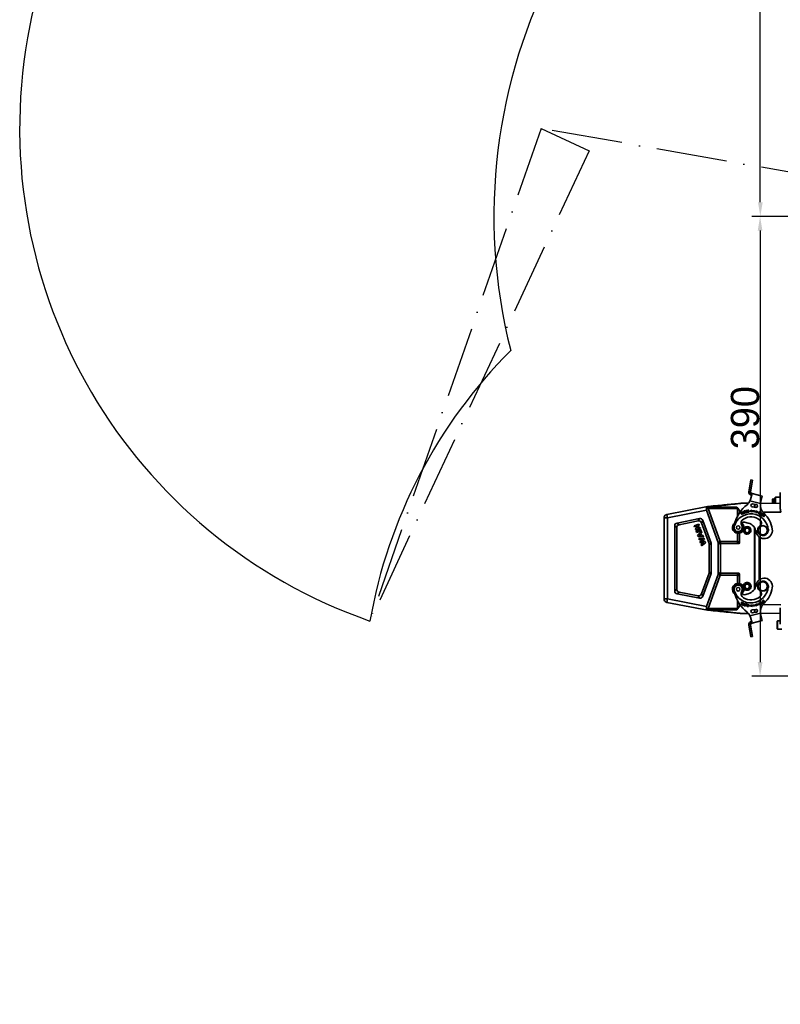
# Model space of a CAD drawing. Header units: millimetres. Extents: x -7686 to -856, y -458 to 6140.
# Tile 21 of 102: x -6708 to -6063, y 2930 to 3765. Entities that reach past the tile are written whole.
import ezdxf

# ---------------------------------------------------------------- set-up
doc = ezdxf.new("R2010")
doc.units = ezdxf.units.MM
doc.header["$LTSCALE"] = 5
doc.header["$PDSIZE"] = -1
doc.linetypes.add('ACAD_ISO10W100', pattern=[18, 12, -3, 0, -3])
doc.dimstyles.new('本体 安装', dxfattribs={"dimtxt": 24, "dimasz": 12, "dimexe": 7, "dimexo": 0.625, "dimtad": 1, "dimtoh": 1, "dimtxsty": 'Standard', "dimcen": 2.5, "dimclrd": 1, "dimclre": 1, "dimclrt": 4, "dimadec": 0, "dimazin": 0, "dimtfac": 1, "dimtmove": 0, "dimatfit": 3, "dimfxl": 1, "dimarcsym": 0})

# ---------------------------------------------------------------- blocks, each defined once
blk = doc.blocks.new('*D70')
at = {"color": 1, "linetype": 'ByBlock', "lineweight": -2, "transparency": 16777216}
for p, q in [((-5843.33, 4028.26), (-6087.16, 4028.26)), ((-6080.16, 3610.26), (-6080.16, 4016.26)), ((-5843.33, 3598.26), (-6087.16, 3598.26))]:
    blk.add_line(p, q, dxfattribs=at)
at = {"color": 1, "linetype": 'ByBlock', "transparency": 16777216}
for points in [[(-6082.16, 4016.26), (-6078.16, 4016.26), (-6080.16, 4028.26)], [(-6082.16, 3610.26), (-6078.16, 3610.26), (-6080.16, 3598.26)]]:
    blk.add_solid(points, dxfattribs=at)
at = {"layer": 'Defpoints', "color": 0, "linetype": 'ByBlock', "transparency": 16777216}
for p in [(-6080.16, 4028.26), (-5842.71, 4028.26), (-5842.71, 3598.26)]:
    blk.add_point(p, dxfattribs=at)
at = {"color": 4, "linetype": 'ByBlock', "transparency": 16777216, "insert": (-6092.79, 3813.26), "char_height": 24, "attachment_point": 5, "rotation": 90}
blk.add_mtext('430', dxfattribs=at)
blk = doc.blocks.new('*D78')
at = {"color": 1, "linetype": 'ByBlock', "lineweight": -2, "transparency": 16777216}
for p, q in [((-5843.33, 3598.26), (-6087.36, 3598.26)), ((-6080.36, 3586.26), (-6080.36, 3220.26)), ((-5831.34, 3208.26), (-6087.36, 3208.26))]:
    blk.add_line(p, q, dxfattribs=at)
at = {"color": 1, "linetype": 'ByBlock', "transparency": 16777216}
for points in [[(-6082.36, 3586.26), (-6078.36, 3586.26), (-6080.36, 3598.26)], [(-6082.36, 3220.26), (-6078.36, 3220.26), (-6080.36, 3208.26)]]:
    blk.add_solid(points, dxfattribs=at)
at = {"layer": 'Defpoints', "color": 0, "linetype": 'ByBlock', "transparency": 16777216}
for p in [(-5842.71, 3598.26), (-6080.36, 3208.26), (-5830.71, 3208.26)]:
    blk.add_point(p, dxfattribs=at)
at = {"color": 4, "linetype": 'ByBlock', "transparency": 16777216, "insert": (-6092.99, 3427.58), "char_height": 24, "attachment_point": 5, "rotation": 90}
blk.add_mtext('390', dxfattribs=at)
blk = doc.blocks.new('*D83')
at = {"color": 1, "linetype": 'ByBlock', "lineweight": -2, "transparency": 16777216}
blk.add_arc((-5842.71, 3598.26), 198.73, 93.46032, 166.53968, dxfattribs=at)
at = {"color": 1, "linetype": 'ByBlock', "transparency": 16777216}
for points in [[(-5854.76, 3798.62), (-5854.64, 3794.62), (-5842.71, 3796.98)], [(-6034.02, 3644.11), (-6037.93, 3644.92), (-6038.42, 3632.77)]]:
    blk.add_solid(points, dxfattribs=at)
at = {"layer": 'Defpoints', "color": 0, "linetype": 'ByBlock', "transparency": 16777216}
for p in [(-5842.71, 4028.26), (-5931.9, 3775.85), (-6266.18, 3672.93), (-5842.71, 3598.26), (-5842.71, 3598.26)]:
    blk.add_point(p, dxfattribs=at)
at = {"color": 4, "linetype": 'ByBlock', "transparency": 16777216, "insert": (-5978.56, 3760.16), "char_height": 24, "attachment_point": 5, "rotation": 40}
blk.add_mtext('80°', dxfattribs=at)

msp = doc.modelspace()

# ---------------------------------------------------------------- linework, layer by layer
at = {"color": 2, "linetype": 'ACAD_ISO10W100'}
for p, q in [((-6266.177, 3672.927), (-6411.345, 3255.133)), ((-5842.71, 3598.258), (-6266.177, 3672.927)), ((-6266.177, 3672.927), (-6225.393, 3653.909)), ((-6225.393, 3653.909), (-6411.345, 3255.133))]:
    msp.add_line(p, q, dxfattribs=at)
at = {"linetype": 'Continuous', "lineweight": 35}
for p, q in [((-6088.16, 3374.758), (-6089.028, 3369.834)), ((-6086.683, 3374.498), (-6088.16, 3374.758)), ((-6086.683, 3374.498), (-6087.551, 3369.574)), ((-6089.028, 3369.834), (-6089.911, 3364.828)), ((-6089.028, 3369.834), (-6087.551, 3369.574)), ((-6088.434, 3364.567), (-6087.551, 3369.574)), ((-6087.225, 3363.298), (-6088.607, 3358.139)), ((-6088.566, 3362.157), (-6088.156, 3363.686)), ((-6087.613, 3361.849), (-6088.096, 3361.979)), ((-6087.225, 3363.298), (-6087.708, 3363.428)), ((-6078.532, 3360.969), (-6087.225, 3363.298)), ((-6079.746, 3356.438), (-6078.532, 3360.969)), ((-6069.66, 3358.758), (-6069.86, 3358.558)), ((-6069.86, 3354.992), (-6069.86, 3358.558)), ((-6069.06, 3358.758), (-6069.66, 3358.758)), ((-6069.66, 3358.758), (-6069.66, 3354.975)), ((-6068.86, 3358.558), (-6069.06, 3358.758)), ((-6069.06, 3355.006), (-6069.06, 3358.758)), ((-6068.86, 3358.558), (-6068.86, 3354.987)), ((-6067.86, 3357.758), (-6068.86, 3357.758)), ((-6067.26, 3360.258), (-6067.86, 3359.658)), ((-6067.86, 3355.026), (-6067.86, 3359.658)), ((-6063.21, 3360.258), (-6067.26, 3360.258)), ((-6067.26, 3360.258), (-6067.26, 3355.018)), ((-6063.21, 3350.243), (-6063.21, 3359.697)), ((-6125.077, 3352.218), (-6159.382, 3345.55)), ((-6158.81, 3342.605), (-6125.717, 3349.037)), ((-6125.717, 3349.037), (-6115.81, 3321.816)), ((-6124.707, 3352.235), (-6124.571, 3352.271)), ((-6124.62, 3351.82), (-6100.171, 3351.82)), ((-6124.571, 3352.271), (-6124.019, 3352.323)), ((-6114.61, 3323.427), (-6124.526, 3350.67)), ((-6124.526, 3350.67), (-6099.542, 3350.67)), ((-6099.542, 3343.991), (-6099.542, 3350.67)), ((-6090.162, 3355.008), (-6095.782, 3355.008)), ((-6090.057, 3349.234), (-6091.15, 3349.086)), ((-6091.15, 3349.086), (-6090.907, 3347.302)), ((-6090.921, 3348.902), (-6090.029, 3349.024)), ((-6090.847, 3348.356), (-6090.921, 3348.902)), ((-6090.029, 3349.024), (-6090.057, 3349.234)), ((-6087.218, 3349.211), (-6089.379, 3348.381)), ((-6088.966, 3357.035), (-6080.097, 3354.659)), ((-6087.248, 3348.648), (-6087.218, 3349.211)), ((-6087.018, 3351.919), (-6084.04, 3351.531)), ((-6083.717, 3354.01), (-6086.695, 3354.398)), ((-6085.21, 3354.205), (-6085.21, 3351.684)), ((-6084.81, 3351.632), (-6084.81, 3354.153)), ((-6063.21, 3355.072), (-6080.083, 3354.778)), ((-6079.746, 3356.438), (-6079.854, 3356.035)), ((-6161.71, 3343.373), (-6161.71, 3342.605)), ((-6161.71, 3273.911), (-6161.71, 3342.605)), ((-6158.81, 3342.605), (-6161.71, 3342.605)), ((-6159.382, 3345.55), (-6158.81, 3342.605)), ((-6158.81, 3273.911), (-6158.81, 3342.605)), ((-6131.768, 3341.953), (-6150.787, 3338.256)), ((-6131.768, 3341.953), (-6132.89, 3339.97)), ((-6097.81, 3346.904), (-6097.81, 3347.508)), ((-6097.81, 3347.508), (-6097.392, 3347.508)), ((-6095.694, 3347.083), (-6095.542, 3347.222)), ((-6095.269, 3347.873), (-6095.455, 3347.796)), ((-6095.455, 3347.796), (-6094.769, 3346.132)), ((-6095.185, 3346.579), (-6095.393, 3346.541)), ((-6094.663, 3346.405), (-6095.269, 3347.873)), ((-6094.769, 3346.132), (-6093.888, 3346.495)), ((-6093.969, 3346.691), (-6094.663, 3346.405)), ((-6093.888, 3346.495), (-6093.969, 3346.691)), ((-6092.238, 3347.631), (-6092.42, 3347.57)), ((-6091.619, 3348.462), (-6091.434, 3348.521)), ((-6090.907, 3347.302), (-6089.78, 3347.455)), ((-6090.011, 3348.47), (-6090.847, 3348.356)), ((-6090.818, 3348.147), (-6089.982, 3348.261)), ((-6090.736, 3347.54), (-6090.818, 3348.147)), ((-6089.808, 3347.666), (-6090.736, 3347.54)), ((-6089.982, 3348.261), (-6090.011, 3348.47)), ((-6089.78, 3347.455), (-6089.808, 3347.666)), ((-6089.379, 3348.381), (-6087.301, 3347.666)), ((-6087.301, 3347.666), (-6087.275, 3348.148)), ((-6083.853, 3347.606), (-6083.977, 3347.139)), ((-6083.977, 3347.139), (-6081.78, 3347.178)), ((-6083.579, 3348.634), (-6083.724, 3348.089)), ((-6081.78, 3347.178), (-6083.579, 3348.634)), ((-6079.49, 3347.091), (-6080.402, 3345.539)), ((-6080.402, 3345.539), (-6080.245, 3345.446)), ((-6080.245, 3345.446), (-6079.874, 3346.077)), ((-6079.766, 3346.26), (-6079.44, 3346.815)), ((-6078.329, 3346.392), (-6079.355, 3344.913)), ((-6079.355, 3344.913), (-6078.511, 3344.328)), ((-6079.085, 3344.984), (-6078.735, 3345.488)), ((-6078.39, 3344.502), (-6079.085, 3344.984)), ((-6078.735, 3345.488), (-6078.109, 3345.053)), ((-6078.615, 3345.661), (-6078.301, 3346.114)), ((-6077.989, 3345.227), (-6078.615, 3345.661)), ((-6078.511, 3344.328), (-6078.39, 3344.502)), ((-6077.229, 3345.614), (-6078.367, 3344.22)), ((-6078.367, 3344.22), (-6078.232, 3344.109)), ((-6077.512, 3345.825), (-6078.329, 3346.392)), ((-6078.301, 3346.114), (-6077.633, 3345.651)), ((-6078.232, 3344.109), (-6077.337, 3345.205)), ((-6078.109, 3345.053), (-6077.989, 3345.227)), ((-6077.933, 3347.316), (-6062.718, 3347.582)), ((-6077.337, 3345.205), (-6077.672, 3343.652)), ((-6077.672, 3343.652), (-6077.527, 3343.534)), ((-6077.633, 3345.651), (-6077.512, 3345.825)), ((-6077.527, 3343.534), (-6076.389, 3344.928)), ((-6077.418, 3343.944), (-6077.084, 3345.496)), ((-6076.524, 3345.039), (-6077.418, 3343.944)), ((-6077.084, 3345.496), (-6077.229, 3345.614)), ((-6076.389, 3344.928), (-6076.524, 3345.039)), ((-6152.81, 3335.802), (-6152.81, 3280.714)), ((-6152.81, 3335.802), (-6151.078, 3334.374)), ((-6151.078, 3334.374), (-6151.078, 3282.142)), ((-6150.787, 3338.256), (-6149.055, 3336.828)), ((-6132.89, 3339.97), (-6149.055, 3336.828)), ((-6132.327, 3337.276), (-6136.274, 3335.84)), ((-6135.954, 3334.96), (-6136.274, 3335.84)), ((-6133.318, 3335.92), (-6135.954, 3334.96)), ((-6135.255, 3333.041), (-6133.318, 3335.92)), ((-6134.92, 3332.12), (-6135.255, 3333.041)), ((-6130.973, 3333.557), (-6134.92, 3332.12)), ((-6130.642, 3332.645), (-6134.588, 3331.209)), ((-6133.867, 3333.5), (-6131.981, 3336.326)), ((-6131.294, 3334.436), (-6133.867, 3333.5)), ((-6131.981, 3336.326), (-6132.327, 3337.276)), ((-6130.973, 3333.557), (-6131.294, 3334.436)), ((-6130.297, 3331.699), (-6130.642, 3332.645)), ((-6128.942, 3340.354), (-6130.063, 3338.371)), ((-6123.692, 3320.867), (-6130.063, 3338.371)), ((-6121.96, 3321.172), (-6128.942, 3340.354)), ((-6093.586, 3339.067), (-6090.384, 3338.209)), ((-6085.21, 3334.485), (-6085.21, 3282.031)), ((-6084.81, 3282.695), (-6084.81, 3333.821)), ((-6134.244, 3330.262), (-6134.588, 3331.209)), ((-6130.297, 3331.699), (-6134.244, 3330.262)), ((-6133.388, 3327.912), (-6130.125, 3331.226)), ((-6133.024, 3326.911), (-6133.388, 3327.912)), ((-6128.413, 3326.521), (-6133.024, 3326.911)), ((-6127.996, 3325.376), (-6132.357, 3325.078)), ((-6132.01, 3324.125), (-6132.357, 3325.078)), ((-6131.052, 3328.914), (-6132.281, 3327.735)), ((-6132.281, 3327.735), (-6130.586, 3327.635)), ((-6128.992, 3324.409), (-6132.01, 3324.125)), ((-6128.992, 3324.409), (-6131.449, 3322.584)), ((-6130.586, 3327.635), (-6131.052, 3328.914)), ((-6129.75, 3330.196), (-6130.498, 3329.46)), ((-6129.816, 3327.586), (-6130.498, 3329.46)), ((-6127.63, 3324.372), (-6130.241, 3322.364)), ((-6130.125, 3331.226), (-6129.75, 3330.196)), ((-6128.778, 3327.525), (-6129.816, 3327.586)), ((-6128.413, 3326.521), (-6128.778, 3327.525)), ((-6127.63, 3324.372), (-6127.996, 3325.376)), ((-6099.542, 3323.24), (-6099.542, 3329.574)), ((-6097.81, 3321.508), (-6097.81, 3329.671)), ((-6081.21, 3326.49), (-6081.21, 3290.026)), ((-6080.915, 3326.273), (-6080.915, 3290.243)), ((-6131.039, 3321.458), (-6131.449, 3322.584)), ((-6128.016, 3321.588), (-6131.039, 3321.458)), ((-6128.016, 3321.588), (-6130.47, 3319.894)), ((-6130.118, 3318.925), (-6130.47, 3319.894)), ((-6126.952, 3322.508), (-6130.241, 3322.364)), ((-6126.578, 3321.481), (-6130.118, 3318.925)), ((-6126.578, 3321.481), (-6126.952, 3322.508)), ((-6121.96, 3321.172), (-6123.692, 3320.867)), ((-6123.542, 3320.012), (-6121.81, 3320.317)), ((-6123.542, 3296.504), (-6123.542, 3320.012)), ((-6121.81, 3296.199), (-6121.81, 3320.317)), ((-6115.81, 3294.7), (-6115.81, 3321.816)), ((-6115.015, 3320.758), (-6115.81, 3321.816)), ((-6115.015, 3320.758), (-6114.61, 3323.427)), ((-6114.078, 3295.732), (-6114.078, 3320.784)), ((-6113.881, 3320.758), (-6113.618, 3322.49)), ((-6113.881, 3320.758), (-6098.56, 3320.758)), ((-6113.618, 3322.49), (-6100.292, 3322.49)), ((-6100.292, 3322.49), (-6098.56, 3320.758)), ((-6097.81, 3321.508), (-6099.542, 3323.24)), ((-6130.063, 3278.145), (-6123.692, 3295.649)), ((-6128.942, 3276.163), (-6121.96, 3295.344)), ((-6115.81, 3294.7), (-6125.717, 3267.479)), ((-6124.526, 3265.846), (-6114.61, 3293.089)), ((-6123.692, 3295.649), (-6121.96, 3295.344)), ((-6121.81, 3296.199), (-6123.542, 3296.504)), ((-6115.81, 3294.7), (-6115.015, 3295.758)), ((-6114.61, 3293.089), (-6115.015, 3295.758)), ((-6113.618, 3294.026), (-6113.881, 3295.758)), ((-6098.56, 3295.758), (-6113.881, 3295.758)), ((-6100.292, 3294.026), (-6113.618, 3294.026)), ((-6098.56, 3295.758), (-6100.292, 3294.026)), ((-6099.542, 3293.276), (-6097.81, 3295.008)), ((-6099.542, 3286.942), (-6099.542, 3293.276)), ((-6097.81, 3286.845), (-6097.81, 3295.008)), ((-6152.81, 3280.714), (-6151.078, 3282.142)), ((-6161.71, 3273.911), (-6158.81, 3273.911)), ((-6158.81, 3273.911), (-6159.382, 3270.966)), ((-6125.717, 3267.479), (-6158.81, 3273.911)), ((-6150.787, 3278.26), (-6149.055, 3279.688)), ((-6150.787, 3278.26), (-6131.768, 3274.563)), ((-6149.055, 3279.688), (-6132.89, 3276.546)), ((-6131.768, 3274.563), (-6132.89, 3276.546)), ((-6130.063, 3278.145), (-6128.942, 3276.163)), ((-6090.384, 3278.307), (-6093.586, 3277.449)), ((-6159.382, 3270.966), (-6125.077, 3264.298)), ((-6099.542, 3265.846), (-6124.526, 3265.846)), ((-6099.542, 3265.846), (-6099.542, 3272.525)), ((-6097.81, 3269.008), (-6097.81, 3269.612)), ((-6097.392, 3269.008), (-6097.81, 3269.008)), ((-6096.912, 3269.683), (-6097.01, 3269.494)), ((-6097.01, 3269.494), (-6096.033, 3268.984)), ((-6096.113, 3269.266), (-6096.912, 3269.683)), ((-6096.509, 3270.332), (-6096.606, 3270.145)), ((-6096.606, 3270.145), (-6095.858, 3269.755)), ((-6095.761, 3269.942), (-6096.509, 3270.332)), ((-6096.209, 3271.107), (-6096.307, 3270.918)), ((-6096.307, 3270.918), (-6095.477, 3270.485)), ((-6095.2, 3270.58), (-6096.209, 3271.107)), ((-6095.858, 3269.755), (-6096.113, 3269.266)), ((-6096.033, 3268.984), (-6095.2, 3270.58)), ((-6095.477, 3270.485), (-6095.761, 3269.942)), ((-6095.289, 3269.222), (-6095.474, 3269.281)), ((-6094.304, 3269.543), (-6094.12, 3269.487)), ((-6092.301, 3269.516), (-6092.348, 3269.309)), ((-6092.348, 3269.309), (-6091.616, 3269.142)), ((-6091.372, 3269.304), (-6092.301, 3269.516)), ((-6091.616, 3269.142), (-6091.97, 3267.594)), ((-6091.97, 3267.594), (-6091.774, 3267.549)), ((-6091.774, 3267.549), (-6091.372, 3269.304)), ((-6091.167, 3267.992), (-6091.371, 3267.966)), ((-6091.291, 3268.698), (-6091.099, 3268.609)), ((-6087.301, 3268.85), (-6089.379, 3268.135)), ((-6089.379, 3268.135), (-6087.218, 3267.305)), ((-6087.275, 3268.368), (-6087.301, 3268.85)), ((-6087.218, 3267.305), (-6087.248, 3267.868)), ((-6081.78, 3269.338), (-6083.977, 3269.377)), ((-6083.977, 3269.377), (-6083.853, 3268.91)), ((-6083.724, 3268.427), (-6083.579, 3267.882)), ((-6083.579, 3267.882), (-6081.78, 3269.338)), ((-6081.561, 3270.405), (-6081.73, 3270.325)), ((-6081.73, 3270.325), (-6080.959, 3268.699)), ((-6080.302, 3269.437), (-6081.561, 3270.405)), ((-6080.801, 3268.774), (-6081.407, 3270.051)), ((-6081.407, 3270.051), (-6080.148, 3269.084)), ((-6080.959, 3268.699), (-6080.801, 3268.774)), ((-6080.75, 3270.79), (-6080.908, 3270.715)), ((-6080.908, 3270.715), (-6080.302, 3269.437)), ((-6079.979, 3269.164), (-6080.75, 3270.79)), ((-6079.7, 3271.385), (-6080.591, 3270.874)), ((-6080.591, 3270.874), (-6080.485, 3270.69)), ((-6080.485, 3270.69), (-6079.752, 3271.11)), ((-6080.148, 3269.084), (-6079.979, 3269.164)), ((-6079.447, 3270.579), (-6080.108, 3270.2)), ((-6080.108, 3270.2), (-6080.003, 3270.017)), ((-6080.003, 3270.017), (-6079.342, 3270.396)), ((-6079.068, 3269.917), (-6079.773, 3269.513)), ((-6079.773, 3269.513), (-6079.667, 3269.328)), ((-6079.752, 3271.11), (-6079.447, 3270.579)), ((-6078.804, 3269.824), (-6079.7, 3271.385)), ((-6079.667, 3269.328), (-6078.804, 3269.824)), ((-6079.342, 3270.396), (-6079.068, 3269.917)), ((-6078.686, 3272.062), (-6078.837, 3271.96)), ((-6078.837, 3271.96), (-6078.426, 3271.354)), ((-6077.675, 3270.572), (-6078.686, 3272.062)), ((-6078.307, 3271.178), (-6077.946, 3270.646)), ((-6062.718, 3268.934), (-6077.933, 3269.2)), ((-6063.21, 3256.819), (-6063.21, 3266.273)), ((-6124.571, 3264.245), (-6124.707, 3264.281)), ((-6100.171, 3264.696), (-6124.62, 3264.696)), ((-6124.019, 3264.193), (-6124.571, 3264.245)), ((-6090.162, 3261.508), (-6095.782, 3261.508)), ((-6080.097, 3261.857), (-6088.966, 3259.481)), ((-6088.607, 3258.377), (-6088.676, 3258.635)), ((-6088.607, 3258.377), (-6087.225, 3253.218)), ((-6084.04, 3264.985), (-6087.018, 3264.597)), ((-6086.695, 3262.118), (-6083.717, 3262.506)), ((-6085.21, 3264.832), (-6085.21, 3262.311)), ((-6084.81, 3262.363), (-6084.81, 3264.884)), ((-6063.21, 3261.444), (-6080.083, 3261.738)), ((-6079.854, 3260.481), (-6079.745, 3260.077)), ((-6078.532, 3255.547), (-6079.745, 3260.077)), ((-6089.911, 3251.688), (-6089.028, 3246.682)), ((-6088.156, 3252.83), (-6088.566, 3254.359)), ((-6087.551, 3246.942), (-6088.434, 3251.949)), ((-6088.096, 3254.537), (-6087.613, 3254.667)), ((-6087.225, 3253.218), (-6087.708, 3253.088)), ((-6087.225, 3253.218), (-6078.532, 3255.547)), ((-6065.56, 3255.258), (-6065.91, 3254.908)), ((-6065.91, 3248.608), (-6065.91, 3254.908)), ((-6065.91, 3248.608), (-6065.56, 3248.258)), ((-6063.21, 3255.258), (-6065.56, 3255.258)), ((-6065.56, 3255.258), (-6065.56, 3248.258)), ((-6087.551, 3246.942), (-6089.028, 3246.682)), ((-6089.028, 3246.682), (-6088.16, 3241.758)), ((-6086.683, 3242.018), (-6088.16, 3241.758)), ((-6087.551, 3246.942), (-6086.683, 3242.018)), ((-6065.56, 3248.258), (-6061.91, 3248.258))]:
    msp.add_line(p, q, dxfattribs=at)
for centre, radius in [((-6098.944, 3334.438), 1.5), ((-6091.31, 3332.008), 2.45), ((-6091.31, 3332.008), 1.95), ((-6078.009, 3332.008), 4), ((-6078.009, 3332.008), 3.8), ((-6098.944, 3282.078), 1.5), ((-6091.31, 3284.508), 2.45), ((-6091.31, 3284.508), 1.95), ((-6078.01, 3284.508), 4), ((-6078.01, 3284.508), 3.8)]:
    msp.add_circle(centre, radius, dxfattribs=at)
at = {"color": 4, "linetype": 'ByBlock'}
for centre, radius, start, end in [((-5842.71, 3598.258), 872.295, 310, 170), ((-5842.71, 3598.258), 463.399, 110.79207, 194.20793), ((-6266.177, 3672.927), 442.295, 170, 250.839492), ((-5987.878, 3180.465), 430, 135, 170)]:
    msp.add_arc(centre, radius, start, end, dxfattribs=at)
at = {"linetype": 'Continuous', "lineweight": 35}
for centre, radius, start, end in [((-6087.449, 3364.394), 2.5, 170, 243.463041), ((-6087.449, 3364.394), 1, 170, 225), ((-6072.931, 3330.14), 30, 128.102886, 163.604021), ((-6095.782, 3354.008), 1, 90, 95.440332), ((-6096.38, 3360.042), 8, 308.102886, 337.92602), ((-6086.857, 3353.159), 1.25, 82.579966, 262.579966), ((-6083.878, 3352.771), 1.25, 262.579966, 82.579966), ((-6070.153, 3353.6), 10, 173.920634, 226.871944), ((-6158.81, 3342.605), 3, 101, 165.164888), ((-6088.186, 3331.323), 14.7, 3.852188, 163.852188), ((-6092.458, 3338.204), 4, 121.833707, 210.146055), ((-6088.186, 3331.323), 12.1, 49.144206, 121.833707), ((-6088.186, 3331.323), 16.85, 75.098335, 86.901665), ((-6088.186, 3331.323), 17.35, 75.098335, 86.901665), ((-6082.233, 3338.206), 3, 304.277568, 49.144206), ((-6092.713, 3329.516), 23, 8.982999, 46.871944), ((-6098.944, 3334.438), 4.9, 125.095754, 44.555391), ((-6098.944, 3334.438), 4.4, 143.575283, 32.619915), ((-6106.507, 3340.019), 5, 323.575331, 343.604046), ((-6098.944, 3334.438), 3.5, 163.852188, 30.146055), ((-6093.974, 3337.618), 1.5, 75, 212.619982), ((-6091.31, 3332.008), 3.25, 175.356889, 270), ((-6091.31, 3332.008), 3.25, 270, 149.334357), ((-6092.713, 3329.516), 9, 8.982999, 75), ((-6076.909, 3332.014), 7, 188.982999, 8.982999), ((-6078.009, 3332.008), 4.5, 124.277568, 3.852188), ((-6075.805, 3332.02), 2.5, 326.330212, 28.519122), ((-6076.909, 3284.502), 7, 351.017001, 171.017001), ((-6098.944, 3282.078), 4.9, 315.444609, 234.904246), ((-6098.944, 3282.078), 4.4, 327.380085, 216.424717), ((-6098.944, 3282.078), 3.5, 329.853945, 196.147812), ((-6088.186, 3285.193), 14.7, 196.147812, 356.147812), ((-6091.31, 3284.508), 3.25, 270, 184.643111), ((-6091.31, 3284.508), 3.25, 210.665643, 270), ((-6092.713, 3287), 9, 285, 351.017001), ((-6078.009, 3284.508), 4.5, 356.147812, 235.722432), ((-6092.713, 3287), 23, 313.128056, 351.017001), ((-6075.805, 3284.496), 2.5, 331.480878, 33.669788), ((-6106.507, 3276.497), 5, 16.395954, 36.424669), ((-6072.931, 3286.377), 30, 196.395979, 231.897114), ((-6092.458, 3278.312), 4, 149.853945, 238.166293), ((-6093.974, 3278.898), 1.5, 147.380018, 285), ((-6088.186, 3285.193), 12.1, 238.166293, 310.855794), ((-6082.233, 3278.31), 3, 310.855794, 55.722432), ((-6158.81, 3273.911), 3, 194.835112, 259), ((-6088.186, 3285.193), 16.85, 273.098335, 284.901665), ((-6088.186, 3285.193), 17.35, 273.098335, 284.901665), ((-6070.153, 3262.916), 10, 133.128056, 186.07933), ((-6095.782, 3262.508), 1, 264.559668, 270), ((-6096.38, 3256.474), 8, 22.073979, 51.897114), ((-6086.857, 3263.357), 1.25, 97.420034, 277.420034), ((-6083.878, 3263.745), 1.25, 277.420034, 97.420034), ((-6087.449, 3252.122), 2.5, 116.536959, 190), ((-6087.449, 3252.122), 1, 135, 190)]:
    msp.add_arc(centre, radius, start, end, dxfattribs=at)
for centre, major_axis, ratio, start_param, end_param in [((-6123.215, 3349.524), (-1.859, 2.496), 0.7894278, 6.1097035, 7.4911371), ((-6122.74, 3350.67), (-1.551, 1.708), 0.6711017, 0.4108467, 1.0234015), ((-6117.571, 3347.508), (-5.817, 6.404), 0.6711017, 0.4076813, 0.4108467), ((-6103.006, 3350.67), (3.464, 0), 0.5773503, 0, 0.6125547), ((-6110.8, 3347.508), (12.99, 0), 0.5773503, 0, 0.6125547), ((-6136.148, 3330.914), (6.125, 10.826), 0.4019871, 5.9524654, 6.6139052), ((-6142.81, 3329.619), (-9.481, 7.815), 0.4069417, 5.9595248, 6.6068458), ((-6141.078, 3328.191), (-9.481, 7.815), 0.4069417, 5.9595248, 6.6068458), ((-6137.269, 3328.932), (6.125, 10.826), 0.4019871, 5.9524654, 6.6139052), ((-6133.542, 3318.689), (9.962, 1.757), 0.4942704, 6.1962518, 6.3701189), ((-6131.81, 3318.995), (9.962, 1.757), 0.4942704, 6.1962518, 6.3701189), ((-6113.444, 3324.392), (1.335, 3.816), 0.3273179, 2.9258298, 3.6059106), ((-6113.277, 3325.49), (0.453, 2.992), 0.4957471, 2.4040757, 3.2165947), ((-6113.54, 3323.758), (0.453, 2.992), 0.4957471, 3.0841565, 3.2165947), ((-6102.542, 3325.49), (2.806, -2.806), 0.3779645, 5.9218182, 6.6445524), ((-6100.81, 3323.758), (2.806, -2.806), 0.3779645, 5.9218182, 6.6445524), ((-6133.542, 3297.827), (9.962, -1.757), 0.4942704, 6.1962518, 6.3701189), ((-6131.81, 3297.521), (9.962, -1.757), 0.4942704, 6.1962518, 6.3701189), ((-6113.444, 3292.124), (-1.335, 3.816), 0.3273179, 5.8188674, 6.4989482), ((-6113.277, 3291.026), (0.453, -2.992), 0.4957471, 3.0665906, 3.8791096), ((-6113.54, 3292.758), (0.453, -2.992), 0.4957471, 3.0665906, 3.1990288), ((-6102.542, 3291.026), (2.806, 2.806), 0.3779645, 5.9218182, 6.6445524), ((-6100.81, 3292.758), (2.806, 2.806), 0.3779645, 5.9218182, 6.6445524), ((-6141.078, 3288.325), (-9.481, -7.815), 0.4069417, 5.9595248, 6.6068458), ((-6142.81, 3286.897), (-9.481, -7.815), 0.4069417, 5.9595248, 6.6068458), ((-6137.269, 3287.584), (6.125, -10.826), 0.4019871, 5.9524654, 6.6139052), ((-6136.148, 3285.602), (6.125, -10.826), 0.4019871, 5.9524654, 6.6139052), ((-6123.215, 3266.992), (1.859, 2.496), 0.7894278, 1.9336409, 3.3150615), ((-6122.74, 3265.846), (1.551, 1.708), 0.6711017, 2.1181912, 2.7307459), ((-6110.8, 3269.008), (12.99, 0), 0.5773503, 5.6706306, 6.2831853), ((-6103.006, 3265.846), (3.464, 0), 0.5773503, 5.6706306, 6.2831853), ((-6117.571, 3269.008), (5.817, 6.404), 0.6711017, 2.7307459, 2.7339113)]:
    msp.add_ellipse(centre, major_axis=major_axis, ratio=ratio, start_param=start_param, end_param=end_param, dxfattribs=at)
for points, knots in [([(-6088.607, 3358.139), (-6088.645, 3358.004), (-6088.748, 3357.634), (-6088.881, 3357.268), (-6088.966, 3357.035)], [0, 0, 0, 0, 0.3646762, 1, 1, 1, 1]), ([(-6088.096, 3361.979), (-6088.189, 3362.006), (-6088.343, 3362.052), (-6088.503, 3362.127), (-6088.566, 3362.157)], [0, 0, 0, 0, 0.6040907, 1, 1, 1, 1]), ([(-6088.156, 3363.686), (-6088.092, 3363.631), (-6087.963, 3363.52), (-6087.8, 3363.453), (-6087.718, 3363.431), (-6087.708, 3363.428)], [0, 0, 0, 0, 0.4650707, 0.9307078, 1, 1, 1, 1]), ([(-6125.077, 3352.218), (-6125.072, 3352.218), (-6125.061, 3352.219), (-6124.948, 3352.224), (-6124.808, 3352.23), (-6124.707, 3352.235)], [0, 0, 0, 0, 0.2202882, 0.4337419, 1, 1, 1, 1]), ([(-6124.571, 3352.271), (-6124.672, 3352.261), (-6124.816, 3352.247), (-6124.94, 3352.236), (-6124.976, 3352.232), (-6124.98, 3352.232), (-6124.981, 3352.232)], [0, 0, 0, 0, 0.5587303, 0.7965691, 0.8999641, 1, 1, 1, 1]), ([(-6095.782, 3355.008), (-6095.792, 3355.007), (-6095.812, 3355.005), (-6095.98, 3354.986), (-6096.504, 3354.929), (-6098.332, 3354.727), (-6102.721, 3354.246), (-6111.78, 3353.25), (-6119.518, 3352.4), (-6124.614, 3351.84)], [0, 0, 0, 0, 0.00889836, 0.01730133, 0.03878203, 0.08091281, 0.22520798, 0.48975959, 1, 1, 1, 1]), ([(-6124.019, 3352.323), (-6124.126, 3352.301), (-6124.316, 3352.26), (-6124.521, 3352.081), (-6124.587, 3351.912), (-6124.614, 3351.84)], [0, 0, 0, 0, 0.4241908, 0.7529416, 1, 1, 1, 1]), ([(-6095.877, 3355.004), (-6095.882, 3355.003), (-6095.894, 3355.002), (-6096.025, 3354.989), (-6096.399, 3354.954), (-6097.05, 3354.892), (-6097.88, 3354.813), (-6099.092, 3354.697), (-6100.781, 3354.536), (-6102.825, 3354.342), (-6104.945, 3354.14), (-6107.143, 3353.931), (-6110.919, 3353.571), (-6116.566, 3353.033), (-6121.417, 3352.571), (-6124.019, 3352.323)], [0, 0, 0, 0, 0.0062956, 0.0131614, 0.0300865, 0.0609016, 0.0896287, 0.1231429, 0.1928449, 0.2694574, 0.3383762, 0.4147502, 0.4986136, 0.7310465, 1, 1, 1, 1]), ([(-6091.434, 3348.521), (-6091.451, 3348.573), (-6091.484, 3348.674), (-6091.577, 3348.802), (-6091.701, 3348.894), (-6091.882, 3348.95), (-6092.108, 3348.936), (-6092.328, 3348.85), (-6092.477, 3348.702), (-6092.542, 3348.531), (-6092.542, 3348.353), (-6092.493, 3348.199), (-6092.406, 3348.084), (-6092.295, 3348.004), (-6092.036, 3347.927), (-6091.81, 3347.919), (-6091.635, 3347.912)], [0, 0, 0, 0, 0.0592497, 0.1146923, 0.1685659, 0.2244511, 0.3158262, 0.4092648, 0.4745118, 0.5379062, 0.6020226, 0.6646191, 0.710077, 0.7558049, 0.8106693, 1, 1, 1, 1]), ([(-6092.268, 3347.272), (-6092.232, 3347.237), (-6092.162, 3347.168), (-6092.021, 3347.107), (-6091.861, 3347.085), (-6091.659, 3347.105), (-6091.432, 3347.186), (-6091.257, 3347.37), (-6091.2, 3347.58), (-6091.211, 3347.77), (-6091.277, 3347.943), (-6091.385, 3348.054), (-6091.5, 3348.118), (-6091.63, 3348.156), (-6091.836, 3348.173), (-6092.032, 3348.178), (-6092.184, 3348.206), (-6092.256, 3348.235), (-6092.31, 3348.291), (-6092.345, 3348.375), (-6092.352, 3348.476), (-6092.316, 3348.568), (-6092.255, 3348.637), (-6092.175, 3348.685), (-6092.061, 3348.721), (-6091.925, 3348.742), (-6091.781, 3348.706), (-6091.674, 3348.603), (-6091.638, 3348.511), (-6091.619, 3348.462)], [0, 0, 0, 0, 0.036965, 0.0733797, 0.1131665, 0.156654, 0.2251842, 0.289804, 0.3375437, 0.3850713, 0.4301237, 0.4735292, 0.4984156, 0.5278843, 0.5744027, 0.6532595, 0.674856, 0.6899159, 0.7101636, 0.7316046, 0.7575144, 0.7840179, 0.8032432, 0.8258733, 0.8525808, 0.8932177, 0.9270267, 0.9603441, 1, 1, 1, 1]), ([(-6080.097, 3354.659), (-6080.053, 3354.959), (-6079.963, 3355.567), (-6079.818, 3356.146), (-6079.745, 3356.438)], [0, 0, 0, 0, 0.4939751, 1, 1, 1, 1]), ([(-6063.21, 3350.243), (-6063.186, 3349.925), (-6063.121, 3349.057), (-6062.867, 3348.156), (-6062.72, 3347.588), (-6062.718, 3347.582)], [0, 0, 0, 0, 0.3637347, 0.9937412, 1, 1, 1, 1]), ([(-6095.542, 3347.222), (-6095.588, 3347.27), (-6095.674, 3347.36), (-6095.832, 3347.452), (-6096.001, 3347.491), (-6096.201, 3347.475), (-6096.417, 3347.375), (-6096.607, 3347.175), (-6096.701, 3346.895), (-6096.672, 3346.575), (-6096.545, 3346.249), (-6096.364, 3345.982), (-6096.166, 3345.797), (-6095.979, 3345.693), (-6095.746, 3345.654), (-6095.487, 3345.73), (-6095.266, 3345.892), (-6095.162, 3346.116), (-6095.136, 3346.342), (-6095.168, 3346.496), (-6095.185, 3346.579)], [0, 0, 0, 0, 0.0441389, 0.0838176, 0.1214363, 0.15912, 0.2174607, 0.2780213, 0.340188, 0.4102814, 0.4903871, 0.574005, 0.6257382, 0.672402, 0.7162057, 0.7809669, 0.8493023, 0.8942097, 0.9431975, 1, 1, 1, 1]), ([(-6095.379, 3346.164), (-6095.408, 3346.105), (-6095.467, 3345.987), (-6095.635, 3345.897), (-6095.805, 3345.873), (-6095.969, 3345.915), (-6096.122, 3346.022), (-6096.31, 3346.249), (-6096.449, 3346.536), (-6096.499, 3346.851), (-6096.434, 3347.07), (-6096.281, 3347.218), (-6096.11, 3347.285), (-6095.948, 3347.274), (-6095.81, 3347.202), (-6095.736, 3347.125), (-6095.694, 3347.083)], [0, 0, 0, 0, 0.0667558, 0.1340875, 0.1872494, 0.2428257, 0.3051657, 0.3780911, 0.5470796, 0.629011, 0.7049138, 0.7739273, 0.8429093, 0.8888933, 0.9388786, 1, 1, 1, 1]), ([(-6095.393, 3346.541), (-6095.373, 3346.465), (-6095.341, 3346.339), (-6095.368, 3346.214), (-6095.379, 3346.164)], [0, 0, 0, 0, 0.6031068, 1, 1, 1, 1]), ([(-6092.907, 3348.27), (-6092.983, 3348.345), (-6093.131, 3348.49), (-6093.415, 3348.552), (-6093.659, 3348.516), (-6093.856, 3348.417), (-6094.01, 3348.257), (-6094.123, 3348.02), (-6094.144, 3347.698), (-6094.065, 3347.317), (-6093.916, 3347.09), (-6093.839, 3346.973)], [0, 0, 0, 0, 0.11982836, 0.23248627, 0.31631136, 0.39788397, 0.47968869, 0.56493706, 0.6920649, 0.84153656, 1, 1, 1, 1]), ([(-6092.852, 3347.219), (-6092.874, 3347.171), (-6092.918, 3347.077), (-6093.033, 3346.973), (-6093.175, 3346.909), (-6093.339, 3346.898), (-6093.511, 3346.948), (-6093.668, 3347.064), (-6093.805, 3347.266), (-6093.893, 3347.524), (-6093.95, 3347.799), (-6093.907, 3347.963), (-6093.888, 3348.034)], [0, 0, 0, 0, 0.079076, 0.1529884, 0.2249985, 0.3071347, 0.3930922, 0.4859084, 0.5921878, 0.7503399, 0.8922586, 1, 1, 1, 1]), ([(-6093.888, 3348.034), (-6093.85, 3348.1), (-6093.775, 3348.229), (-6093.588, 3348.325), (-6093.406, 3348.34), (-6093.239, 3348.293), (-6093.093, 3348.182), (-6092.956, 3347.999), (-6092.859, 3347.751), (-6092.796, 3347.473), (-6092.834, 3347.298), (-6092.852, 3347.219)], [0, 0, 0, 0, 0.114595, 0.2214902, 0.3034947, 0.3875448, 0.4770622, 0.5768364, 0.7311913, 0.8785995, 1, 1, 1, 1]), ([(-6093.839, 3346.973), (-6093.765, 3346.9), (-6093.623, 3346.759), (-6093.349, 3346.686), (-6093.105, 3346.713), (-6092.899, 3346.811), (-6092.732, 3346.975), (-6092.614, 3347.232), (-6092.602, 3347.571), (-6092.69, 3347.947), (-6092.836, 3348.164), (-6092.907, 3348.27)], [0, 0, 0, 0, 0.1158083, 0.2249958, 0.3074303, 0.3916195, 0.4780052, 0.5689977, 0.705713, 0.8558606, 1, 1, 1, 1]), ([(-6092.42, 3347.57), (-6092.401, 3347.508), (-6092.368, 3347.399), (-6092.298, 3347.31), (-6092.268, 3347.272)], [0, 0, 0, 0, 0.5720489, 1, 1, 1, 1]), ([(-6091.518, 3347.406), (-6091.567, 3347.378), (-6091.669, 3347.32), (-6091.843, 3347.302), (-6091.998, 3347.329), (-6092.114, 3347.403), (-6092.192, 3347.505), (-6092.222, 3347.587), (-6092.238, 3347.631)], [0, 0, 0, 0, 0.18971592, 0.38998059, 0.57554605, 0.70774475, 0.84295007, 1, 1, 1, 1]), ([(-6091.635, 3347.912), (-6091.604, 3347.905), (-6091.548, 3347.89), (-6091.477, 3347.844), (-6091.429, 3347.78), (-6091.402, 3347.705), (-6091.395, 3347.624), (-6091.41, 3347.543), (-6091.451, 3347.465), (-6091.495, 3347.426), (-6091.518, 3347.406)], [0, 0, 0, 0, 0.1403025, 0.2605013, 0.3752953, 0.4925267, 0.614118, 0.7373221, 0.8628557, 1, 1, 1, 1]), ([(-6081.47, 3346.545), (-6081.471, 3346.444), (-6081.474, 3346.253), (-6081.348, 3346.018), (-6081.17, 3345.877), (-6080.972, 3345.816), (-6080.753, 3345.831), (-6080.449, 3345.974), (-6080.148, 3346.344), (-6080.059, 3346.711), (-6080.014, 3346.899)], [0, 0, 0, 0, 0.1174632, 0.2237166, 0.3016748, 0.381106, 0.4643288, 0.5550592, 0.7724304, 1, 1, 1, 1]), ([(-6080.014, 3346.899), (-6080.011, 3346.97), (-6080.007, 3347.104), (-6080.064, 3347.294), (-6080.176, 3347.452), (-6080.334, 3347.569), (-6080.529, 3347.623), (-6080.734, 3347.603), (-6080.964, 3347.5), (-6081.188, 3347.276), (-6081.387, 3346.946), (-6081.442, 3346.681), (-6081.47, 3346.545)], [0, 0, 0, 0, 0.083001, 0.1585929, 0.2309817, 0.3099355, 0.386768, 0.4655, 0.5502082, 0.6804936, 0.8358334, 1, 1, 1, 1]), ([(-6080.673, 3346.087), (-6080.708, 3346.07), (-6080.774, 3346.038), (-6080.882, 3346.022), (-6080.984, 3346.032), (-6081.094, 3346.075), (-6081.2, 3346.167), (-6081.276, 3346.317), (-6081.3, 3346.504), (-6081.254, 3346.74), (-6081.14, 3346.986), (-6080.997, 3347.225), (-6080.859, 3347.32), (-6080.8, 3347.36)], [0, 0, 0, 0, 0.0594008, 0.1141315, 0.1659261, 0.2165972, 0.2940262, 0.3773224, 0.470425, 0.5797189, 0.7437569, 0.8906053, 1, 1, 1, 1]), ([(-6080.8, 3347.36), (-6080.755, 3347.378), (-6080.668, 3347.412), (-6080.529, 3347.413), (-6080.398, 3347.367), (-6080.286, 3347.272), (-6080.211, 3347.128), (-6080.191, 3346.953), (-6080.224, 3346.729), (-6080.326, 3346.485), (-6080.467, 3346.24), (-6080.609, 3346.134), (-6080.673, 3346.087)], [0, 0, 0, 0, 0.07667761, 0.14618014, 0.21315991, 0.29040462, 0.3717867, 0.46155976, 0.56391, 0.7238448, 0.87642424, 1, 1, 1, 1]), ([(-6079.874, 3346.077), (-6079.707, 3345.956), (-6079.499, 3345.804), (-6079.196, 3345.801), (-6079.063, 3345.865), (-6078.932, 3345.978), (-6078.815, 3346.148), (-6078.744, 3346.355), (-6078.749, 3346.565), (-6078.831, 3346.66), (-6078.87, 3346.706)], [0, 0, 0, 0, 0.3207906, 0.3998753, 0.4748326, 0.5533268, 0.6798214, 0.8026449, 0.9042904, 1, 1, 1, 1]), ([(-6078.998, 3346.537), (-6078.987, 3346.521), (-6078.965, 3346.488), (-6078.951, 3346.426), (-6078.953, 3346.358), (-6078.978, 3346.26), (-6079.036, 3346.147), (-6079.13, 3346.054), (-6079.232, 3346.012), (-6079.331, 3346.019), (-6079.513, 3346.101), (-6079.656, 3346.191), (-6079.766, 3346.26)], [0, 0, 0, 0, 0.0463464, 0.0952174, 0.1496322, 0.2102181, 0.3360277, 0.4515587, 0.5216479, 0.5947166, 0.6845282, 1, 1, 1, 1]), ([(-6078.87, 3346.706), (-6078.975, 3346.777), (-6079.177, 3346.912), (-6079.388, 3347.033), (-6079.49, 3347.091)], [0, 0, 0, 0, 0.5191223, 1, 1, 1, 1]), ([(-6079.44, 3346.815), (-6079.343, 3346.759), (-6079.211, 3346.681), (-6079.061, 3346.592), (-6079.014, 3346.551), (-6078.998, 3346.537)], [0, 0, 0, 0, 0.6444473, 0.8777667, 1, 1, 1, 1]), ([(-6161.71, 3273.911), (-6161.71, 3273.825), (-6161.71, 3273.652), (-6161.71, 3273.422), (-6161.71, 3273.248), (-6161.71, 3273.156), (-6161.71, 3273.147), (-6161.71, 3273.143)], [0, 0, 0, 0, 0.2146939, 0.4293877, 0.6440816, 0.8587754, 1, 1, 1, 1]), ([(-6095.474, 3269.281), (-6095.491, 3269.229), (-6095.522, 3269.127), (-6095.52, 3268.969), (-6095.472, 3268.822), (-6095.357, 3268.672), (-6095.164, 3268.553), (-6094.935, 3268.496), (-6094.728, 3268.531), (-6094.576, 3268.632), (-6094.473, 3268.778), (-6094.424, 3268.932), (-6094.429, 3269.076), (-6094.473, 3269.205), (-6094.64, 3269.418), (-6094.82, 3269.555), (-6094.959, 3269.661)], [0, 0, 0, 0, 0.0592497, 0.1146923, 0.1685659, 0.2244511, 0.3158262, 0.4092648, 0.4745118, 0.5379062, 0.6020226, 0.6646191, 0.710077, 0.7558049, 0.8106693, 1, 1, 1, 1]), ([(-6094.072, 3269.818), (-6094.081, 3269.867), (-6094.098, 3269.964), (-6094.178, 3270.096), (-6094.296, 3270.206), (-6094.473, 3270.307), (-6094.705, 3270.372), (-6094.953, 3270.323), (-6095.122, 3270.184), (-6095.222, 3270.023), (-6095.268, 3269.843), (-6095.245, 3269.69), (-6095.188, 3269.572), (-6095.104, 3269.465), (-6094.945, 3269.332), (-6094.788, 3269.215), (-6094.68, 3269.105), (-6094.639, 3269.04), (-6094.626, 3268.962), (-6094.647, 3268.873), (-6094.7, 3268.787), (-6094.782, 3268.732), (-6094.872, 3268.711), (-6094.964, 3268.719), (-6095.079, 3268.755), (-6095.201, 3268.817), (-6095.298, 3268.929), (-6095.326, 3269.075), (-6095.302, 3269.171), (-6095.289, 3269.222)], [0, 0, 0, 0, 0.036965, 0.0733797, 0.1131665, 0.156654, 0.2251842, 0.289804, 0.3375437, 0.3850713, 0.4301237, 0.4735292, 0.4984156, 0.5278843, 0.5744027, 0.6532595, 0.674856, 0.6899159, 0.7101636, 0.7316046, 0.7575144, 0.7840179, 0.8032432, 0.8258733, 0.8525808, 0.8932177, 0.9270267, 0.9603441, 1, 1, 1, 1]), ([(-6094.959, 3269.661), (-6094.979, 3269.685), (-6095.017, 3269.73), (-6095.048, 3269.809), (-6095.051, 3269.888), (-6095.029, 3269.965), (-6094.988, 3270.035), (-6094.929, 3270.093), (-6094.851, 3270.133), (-6094.792, 3270.139), (-6094.762, 3270.142)], [0, 0, 0, 0, 0.1403025, 0.2605013, 0.3752953, 0.4925267, 0.614118, 0.7373221, 0.8628557, 1, 1, 1, 1]), ([(-6094.762, 3270.142), (-6094.705, 3270.136), (-6094.589, 3270.125), (-6094.436, 3270.039), (-6094.326, 3269.928), (-6094.274, 3269.8), (-6094.269, 3269.672), (-6094.291, 3269.588), (-6094.304, 3269.543)], [0, 0, 0, 0, 0.18971592, 0.38998059, 0.57554605, 0.70774475, 0.84295007, 1, 1, 1, 1]), ([(-6092.617, 3269.154), (-6092.635, 3269.256), (-6092.67, 3269.454), (-6092.851, 3269.671), (-6093.066, 3269.791), (-6093.29, 3269.83), (-6093.522, 3269.792), (-6093.767, 3269.651), (-6093.973, 3269.381), (-6094.118, 3269.023), (-6094.124, 3268.762), (-6094.127, 3268.634)], [0, 0, 0, 0, 0.1158083, 0.2249958, 0.3074303, 0.3916195, 0.4780052, 0.5689977, 0.705713, 0.8558606, 1, 1, 1, 1]), ([(-6094.127, 3268.634), (-6094.108, 3268.529), (-6094.071, 3268.326), (-6093.875, 3268.111), (-6093.656, 3267.998), (-6093.437, 3267.966), (-6093.22, 3268.007), (-6092.991, 3268.136), (-6092.787, 3268.386), (-6092.632, 3268.743), (-6092.622, 3269.015), (-6092.617, 3269.154)], [0, 0, 0, 0, 0.1198284, 0.2324863, 0.3163114, 0.397884, 0.4796887, 0.5649371, 0.6920649, 0.8415366, 1, 1, 1, 1]), ([(-6094.12, 3269.487), (-6094.1, 3269.549), (-6094.064, 3269.657), (-6094.07, 3269.77), (-6094.072, 3269.818)], [0, 0, 0, 0, 0.5720489, 1, 1, 1, 1]), ([(-6093.19, 3268.26), (-6093.26, 3268.228), (-6093.395, 3268.166), (-6093.604, 3268.196), (-6093.761, 3268.289), (-6093.869, 3268.424), (-6093.925, 3268.598), (-6093.931, 3268.828), (-6093.866, 3269.085), (-6093.758, 3269.349), (-6093.625, 3269.47), (-6093.565, 3269.524)], [0, 0, 0, 0, 0.114595, 0.2214902, 0.3034947, 0.3875448, 0.4770622, 0.5768364, 0.7311913, 0.8785995, 1, 1, 1, 1]), ([(-6093.565, 3269.524), (-6093.519, 3269.551), (-6093.429, 3269.602), (-6093.275, 3269.621), (-6093.122, 3269.591), (-6092.982, 3269.504), (-6092.871, 3269.364), (-6092.809, 3269.179), (-6092.814, 3268.935), (-6092.892, 3268.673), (-6093.004, 3268.416), (-6093.134, 3268.307), (-6093.19, 3268.26)], [0, 0, 0, 0, 0.079076, 0.1529884, 0.2249985, 0.3071347, 0.3930922, 0.4859084, 0.5921878, 0.7503399, 0.8922586, 1, 1, 1, 1]), ([(-6091.371, 3267.966), (-6091.362, 3267.901), (-6091.344, 3267.778), (-6091.267, 3267.612), (-6091.153, 3267.482), (-6090.98, 3267.379), (-6090.745, 3267.336), (-6090.475, 3267.39), (-6090.236, 3267.564), (-6090.075, 3267.842), (-6089.99, 3268.181), (-6089.984, 3268.504), (-6090.038, 3268.77), (-6090.131, 3268.962), (-6090.299, 3269.128), (-6090.554, 3269.216), (-6090.828, 3269.211), (-6091.042, 3269.09), (-6091.194, 3268.92), (-6091.257, 3268.775), (-6091.291, 3268.698)], [0, 0, 0, 0, 0.0441389, 0.0838176, 0.1214363, 0.15912, 0.2174607, 0.2780213, 0.340188, 0.4102814, 0.4903871, 0.574005, 0.6257382, 0.672402, 0.7162057, 0.7809669, 0.8493023, 0.8942097, 0.9431975, 1, 1, 1, 1]), ([(-6090.893, 3268.925), (-6090.835, 3268.956), (-6090.719, 3269.018), (-6090.53, 3268.995), (-6090.377, 3268.916), (-6090.267, 3268.787), (-6090.204, 3268.611), (-6090.182, 3268.317), (-6090.235, 3268.003), (-6090.376, 3267.716), (-6090.556, 3267.575), (-6090.766, 3267.543), (-6090.944, 3267.587), (-6091.07, 3267.69), (-6091.141, 3267.828), (-6091.157, 3267.934), (-6091.167, 3267.992)], [0, 0, 0, 0, 0.0667558, 0.1340875, 0.1872494, 0.2428257, 0.3051657, 0.3780911, 0.5470796, 0.629011, 0.7049138, 0.7739273, 0.8429093, 0.8888933, 0.9388786, 1, 1, 1, 1]), ([(-6091.099, 3268.609), (-6091.071, 3268.682), (-6091.025, 3268.803), (-6090.93, 3268.89), (-6090.893, 3268.925)], [0, 0, 0, 0, 0.6031068, 1, 1, 1, 1]), ([(-6078.426, 3271.354), (-6078.607, 3271.255), (-6078.834, 3271.132), (-6078.966, 3270.86), (-6078.966, 3270.713), (-6078.919, 3270.545), (-6078.816, 3270.367), (-6078.66, 3270.214), (-6078.468, 3270.129), (-6078.347, 3270.161), (-6078.288, 3270.177)], [0, 0, 0, 0, 0.32079059, 0.39987534, 0.47483261, 0.55332682, 0.67982144, 0.8026449, 0.90429039, 1, 1, 1, 1]), ([(-6078.387, 3270.366), (-6078.406, 3270.363), (-6078.445, 3270.356), (-6078.507, 3270.37), (-6078.568, 3270.402), (-6078.645, 3270.466), (-6078.722, 3270.567), (-6078.766, 3270.692), (-6078.76, 3270.802), (-6078.712, 3270.889), (-6078.559, 3271.018), (-6078.417, 3271.108), (-6078.307, 3271.178)], [0, 0, 0, 0, 0.0463464, 0.0952174, 0.1496322, 0.2102181, 0.3360277, 0.4515587, 0.5216479, 0.5947166, 0.6845282, 1, 1, 1, 1]), ([(-6077.946, 3270.646), (-6078.038, 3270.582), (-6078.165, 3270.496), (-6078.31, 3270.399), (-6078.367, 3270.374), (-6078.387, 3270.366)], [0, 0, 0, 0, 0.6444473, 0.8777667, 1, 1, 1, 1]), ([(-6078.288, 3270.177), (-6078.18, 3270.242), (-6077.971, 3270.366), (-6077.771, 3270.505), (-6077.675, 3270.572)], [0, 0, 0, 0, 0.5191223, 1, 1, 1, 1]), ([(-6077.319, 3272.595), (-6077.409, 3272.64), (-6077.581, 3272.724), (-6077.847, 3272.71), (-6078.05, 3272.611), (-6078.191, 3272.458), (-6078.271, 3272.254), (-6078.272, 3271.918), (-6078.067, 3271.487), (-6077.774, 3271.249), (-6077.624, 3271.127)], [0, 0, 0, 0, 0.1174632, 0.2237166, 0.3016748, 0.381106, 0.4643288, 0.5550592, 0.7724304, 1, 1, 1, 1]), ([(-6078.074, 3272.071), (-6078.074, 3272.11), (-6078.075, 3272.184), (-6078.043, 3272.288), (-6077.991, 3272.377), (-6077.905, 3272.457), (-6077.775, 3272.513), (-6077.608, 3272.518), (-6077.429, 3272.459), (-6077.235, 3272.316), (-6077.061, 3272.107), (-6076.908, 3271.876), (-6076.881, 3271.711), (-6076.869, 3271.64)], [0, 0, 0, 0, 0.0594008, 0.1141315, 0.1659261, 0.2165972, 0.2940262, 0.3773224, 0.470425, 0.5797189, 0.7437569, 0.8906053, 1, 1, 1, 1]), ([(-6076.869, 3271.64), (-6076.873, 3271.591), (-6076.879, 3271.498), (-6076.939, 3271.372), (-6077.036, 3271.274), (-6077.17, 3271.214), (-6077.332, 3271.208), (-6077.499, 3271.265), (-6077.687, 3271.391), (-6077.863, 3271.587), (-6078.024, 3271.82), (-6078.059, 3271.994), (-6078.074, 3272.071)], [0, 0, 0, 0, 0.0766776, 0.1461801, 0.2131599, 0.2904046, 0.3717867, 0.4615598, 0.56391, 0.7238448, 0.8764242, 1, 1, 1, 1]), ([(-6077.624, 3271.127), (-6077.561, 3271.095), (-6077.442, 3271.034), (-6077.245, 3271.004), (-6077.054, 3271.037), (-6076.881, 3271.129), (-6076.749, 3271.282), (-6076.678, 3271.476), (-6076.673, 3271.728), (-6076.779, 3272.027), (-6076.992, 3272.348), (-6077.208, 3272.511), (-6077.319, 3272.595)], [0, 0, 0, 0, 0.083001, 0.1585929, 0.2309817, 0.3099355, 0.386768, 0.4655, 0.5502082, 0.6804936, 0.8358334, 1, 1, 1, 1]), ([(-6124.707, 3264.281), (-6124.807, 3264.286), (-6124.945, 3264.292), (-6125.06, 3264.297), (-6125.072, 3264.298), (-6125.077, 3264.298)], [0, 0, 0, 0, 0.5580353, 0.7721934, 1, 1, 1, 1]), ([(-6124.571, 3264.245), (-6124.672, 3264.255), (-6124.815, 3264.269), (-6124.94, 3264.28), (-6124.976, 3264.284), (-6124.98, 3264.284), (-6124.981, 3264.284)], [0, 0, 0, 0, 0.5577071, 0.795999, 0.8996614, 1, 1, 1, 1]), ([(-6124.614, 3264.676), (-6124.58, 3264.592), (-6124.501, 3264.4), (-6124.282, 3264.243), (-6124.103, 3264.209), (-6124.019, 3264.193)], [0, 0, 0, 0, 0.2925068, 0.6666468, 1, 1, 1, 1]), ([(-6124.614, 3264.676), (-6119.545, 3264.119), (-6111.813, 3263.27), (-6102.758, 3262.274), (-6098.346, 3261.791), (-6096.511, 3261.587), (-6095.983, 3261.531), (-6095.812, 3261.511), (-6095.792, 3261.509), (-6095.782, 3261.508)], [0, 0, 0, 0, 0.5076111, 0.7741115, 0.9185892, 0.960904, 0.9825765, 0.991027, 1, 1, 1, 1]), ([(-6124.019, 3264.193), (-6121.418, 3263.945), (-6116.567, 3263.483), (-6110.729, 3262.927), (-6106.615, 3262.535), (-6103.876, 3262.274), (-6101.289, 3262.028), (-6099.134, 3261.823), (-6097.47, 3261.664), (-6096.496, 3261.572), (-6096.025, 3261.527), (-6095.894, 3261.514), (-6095.882, 3261.513), (-6095.877, 3261.513)], [0, 0, 0, 0, 0.2689431, 0.5013784, 0.6050312, 0.6969979, 0.7872331, 0.8768326, 0.9252683, 0.9698233, 0.9868122, 0.9936949, 1, 1, 1, 1]), ([(-6088.966, 3259.481), (-6088.917, 3259.348), (-6088.781, 3258.983), (-6088.675, 3258.612), (-6088.607, 3258.377)], [0, 0, 0, 0, 0.3646703, 1, 1, 1, 1]), ([(-6079.745, 3260.077), (-6079.817, 3260.363), (-6079.961, 3260.941), (-6080.051, 3261.549), (-6080.097, 3261.857)], [0, 0, 0, 0, 0.4939261, 1, 1, 1, 1]), ([(-6088.566, 3254.359), (-6088.469, 3254.403), (-6088.307, 3254.477), (-6088.156, 3254.52), (-6088.096, 3254.537)], [0, 0, 0, 0, 0.604088, 1, 1, 1, 1]), ([(-6088.156, 3252.83), (-6088.092, 3252.885), (-6087.963, 3252.996), (-6087.8, 3253.063), (-6087.718, 3253.085), (-6087.708, 3253.088)], [0, 0, 0, 0, 0.4650707, 0.9307078, 1, 1, 1, 1])]:
    msp.add_open_spline(points, degree=3, knots=knots, dxfattribs=at)
for points in [[(-6063.21, 3359.697), (-6063.21, 3360.287), (-6063.21, 3361.466), (-6063.21, 3362.954), (-6063.21, 3363.994), (-6063.21, 3364.129), (-6063.21, 3364.197)], [(-6063.21, 3252.319), (-6063.21, 3252.387), (-6063.21, 3252.522), (-6063.21, 3253.562), (-6063.21, 3255.05), (-6063.21, 3256.229), (-6063.21, 3256.819)]]:
    msp.add_open_spline(points, degree=3, dxfattribs=at)

# ---------------------------------------------------------------- dimensions: what is measured, and where the dimension line sits
at = {"color": 4, "linetype": 'ByBlock'}
dim = msp.add_angular_dim_2l(base=(-5931.897, 3775.846), line1=((-5842.71, 3598.258), (-5842.71, 4028.258)), line2=((-5842.71, 3598.258), (-6266.177, 3672.927)), dimstyle='本体 安装', dxfattribs=at)
dim.commit()
dim.dimension.update_dxf_attribs({"geometry": '*D83', "text_midpoint": (-5978.563, 3760.162)})
at = {"color": 1, "linetype": 'ByBlock'}
dim = msp.add_linear_dim(base=(-6080.162, 4028.258), p1=(-5842.71, 3598.258), p2=(-5842.71, 4028.258), angle=90, dimstyle='本体 安装', dxfattribs=at)
dim.commit()
dim.dimension.update_dxf_attribs({"geometry": '*D70', "text_midpoint": (-6080.162, 3813.258), "dimtype": 160})
at = {"color": 4, "linetype": 'ByBlock'}
dim = msp.add_linear_dim(base=(-6080.363, 3208.258), p1=(-5842.71, 3598.258), p2=(-5830.711, 3208.258), angle=90, dimstyle='本体 安装', dxfattribs=at)
dim.commit()
dim.dimension.update_dxf_attribs({"geometry": '*D78', "text_midpoint": (-6080.363, 3427.581), "dimtype": 160})

doc.saveas('drawing.dxf')
